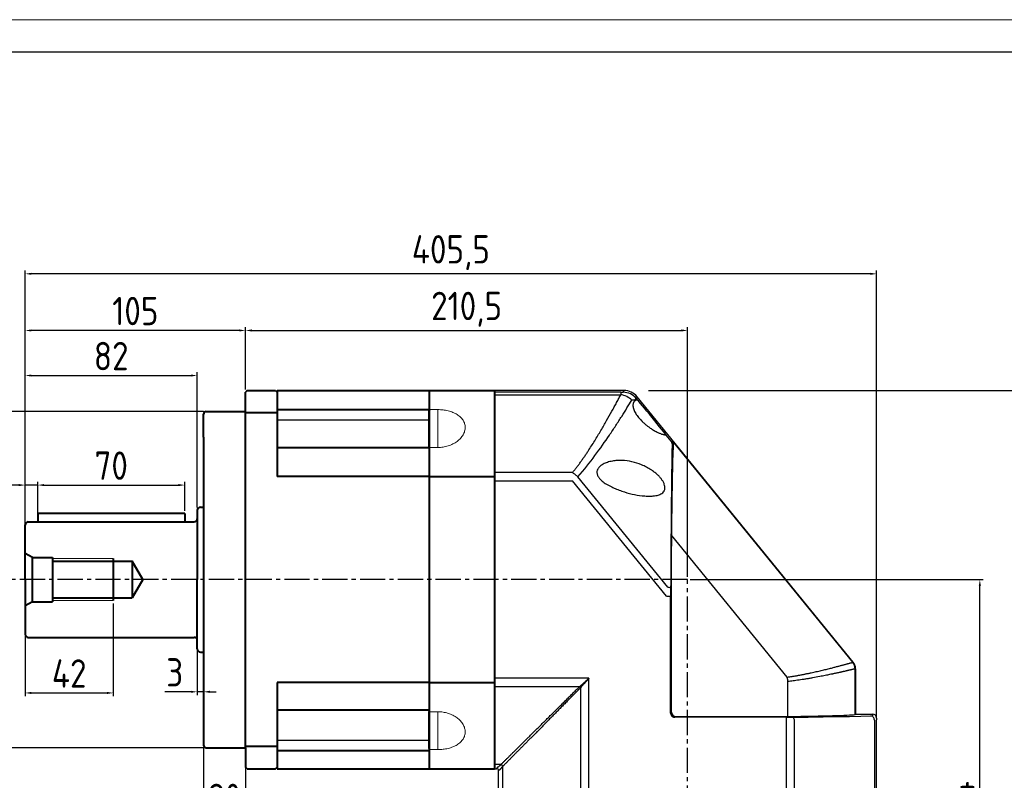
# Model space of a CAD drawing. Header units: millimetres. Extents: x 7 to 1423, y 5 to 926.
# Tile 4 of 5: x 472 to 941, y 564 to 926. Entities that reach past the tile are written whole.
import ezdxf

# ---------------------------------------------------------------- set-up
doc = ezdxf.new("R2010")
doc.units = ezdxf.units.MM
doc.linetypes.add('点画线', pattern=[18, 12, -2, 2, -2])
doc.layers.add('6文字层', color=3, linetype='Continuous')
doc.layers.add('7中心线层', color=7, linetype='点画线')
for name, color, linetype, lineweight in [('图框_外框线', 7, 'Continuous', 18), ('标注线', 3, 'Continuous', 15), ('粗实线', 7, 'Continuous', 40), ('细实线', 211, 'Continuous', 18)]:
    doc.layers.add(name, color=color, linetype=linetype, lineweight=lineweight)
doc.styles.add('工程字', font='gbenor.shx', dxfattribs={"bigfont": 'gbcbig.shx'})
doc.dimstyles.new('ISO-25-5', dxfattribs={"dimtxt": 13.5, "dimasz": 3, "dimexe": 1.6, "dimexo": 1.3, "dimgap": 2.5, "dimtad": 1, "dimdec": 3, "dimtxsty": '工程字', "dimcen": 2.5, "dimadec": 0, "dimazin": 0, "dimtfac": 1, "dimtdec": 3, "dimtmove": 0, "dimatfit": 3, "dimfxl": 1, "dimarcsym": 0})

# ---------------------------------------------------------------- blocks, each defined once
blk = doc.blocks.new('*D15')
at = {"layer": '6文字层', "color": 0, "lineweight": -2}
for p, q in [((471.52, 704.2), (459.01, 704.2)), ((474.52, 686.5), (474.52, 705.8)), ((480.52, 704.2), (474.52, 704.2)), ((480.52, 688), (480.52, 705.8)), ((483.52, 704.2), (486.52, 704.2))]:
    blk.add_line(p, q, dxfattribs=at)
at = {"layer": '6文字层', "color": 0}
for points in [[(471.52, 703.7), (471.52, 704.7), (474.52, 704.2)], [(483.52, 704.7), (483.52, 703.7), (480.52, 704.2)]]:
    blk.add_solid(points, dxfattribs=at)
at = {"layer": 'Defpoints', "color": 0}
for p in [(474.52, 704.2), (474.52, 685.2), (480.52, 686.7)]:
    blk.add_point(p, dxfattribs=at)
at = {"layer": '6文字层', "color": 0, "insert": (463.76, 713.45), "char_height": 13.5, "attachment_point": 5, "style": '工程字'}
blk.add_mtext('6', dxfattribs=at)
blk = doc.blocks.new('*D16')
at = {"layer": '6文字层', "color": 0, "lineweight": -2}
for p, q in [((480.52, 692), (480.52, 705.8)), ((483.52, 704.2), (547.52, 704.2)), ((550.52, 692), (550.52, 705.8))]:
    blk.add_line(p, q, dxfattribs=at)
at = {"layer": '6文字层', "color": 0}
for points in [[(483.52, 704.7), (483.52, 703.7), (480.52, 704.2)], [(547.52, 703.7), (547.52, 704.7), (550.52, 704.2)]]:
    blk.add_solid(points, dxfattribs=at)
at = {"layer": 'Defpoints', "color": 0}
for p in [(550.52, 704.2), (480.52, 690.7), (550.52, 690.7)]:
    blk.add_point(p, dxfattribs=at)
at = {"layer": '6文字层', "color": 0, "insert": (515.52, 713.45), "char_height": 13.5, "attachment_point": 5, "style": '工程字'}
blk.add_mtext('70', dxfattribs=at)
blk = doc.blocks.new('*D17')
at = {"layer": '6文字层', "color": 0, "lineweight": -2}
for p, q in [((559.42, 739.2), (444.25, 739.2)), ((445.85, 582.2), (445.85, 736.2)), ((559.42, 579.2), (444.25, 579.2))]:
    blk.add_line(p, q, dxfattribs=at)
at = {"layer": '6文字层', "color": 0}
for points in [[(446.35, 736.2), (445.35, 736.2), (445.85, 739.2)], [(445.35, 582.2), (446.35, 582.2), (445.85, 579.2)]]:
    blk.add_solid(points, dxfattribs=at)
at = {"layer": 'Defpoints', "color": 0}
for p in [(445.85, 739.2), (560.72, 739.2), (560.72, 579.2)]:
    blk.add_point(p, dxfattribs=at)
at = {"layer": '6文字层', "color": 0, "insert": (436.6, 659.2), "char_height": 13.5, "attachment_point": 5, "rotation": 90, "style": '工程字'}
blk.add_mtext('%%c160{}{h7{\\H0.7x;}{}}', dxfattribs=at)
blk = doc.blocks.new('*D18')
at = {"layer": '6文字层', "color": 0, "lineweight": -2}
for p, q in [((474.52, 682.52), (474.52, 779.4)), ((579.52, 749.7), (579.52, 779.4)), ((576.52, 777.8), (477.52, 777.8))]:
    blk.add_line(p, q, dxfattribs=at)
at = {"layer": '6文字层', "color": 0}
for points in [[(477.52, 778.3), (477.52, 777.3), (474.52, 777.8)], [(576.52, 777.3), (576.52, 778.3), (579.52, 777.8)]]:
    blk.add_solid(points, dxfattribs=at)
at = {"layer": 'Defpoints', "color": 0}
for p in [(474.52, 777.8), (579.52, 748.4), (474.52, 681.22)]:
    blk.add_point(p, dxfattribs=at)
at = {"layer": '6文字层', "color": 0, "insert": (527.02, 787.05), "char_height": 13.5, "attachment_point": 5, "style": '工程字'}
blk.add_mtext('105', dxfattribs=at)
blk = doc.blocks.new('*D19')
at = {"layer": '6文字层', "color": 0, "lineweight": -2}
for p, q in [((474.52, 682.52), (474.52, 757.95)), ((477.52, 756.35), (553.52, 756.35)), ((556.52, 693.5), (556.52, 757.95))]:
    blk.add_line(p, q, dxfattribs=at)
at = {"layer": '6文字层', "color": 0}
for points in [[(477.52, 756.85), (477.52, 755.85), (474.52, 756.35)], [(553.52, 755.85), (553.52, 756.85), (556.52, 756.35)]]:
    blk.add_solid(points, dxfattribs=at)
at = {"layer": 'Defpoints', "color": 0}
for p in [(556.52, 756.35), (556.52, 692.2), (474.52, 681.22)]:
    blk.add_point(p, dxfattribs=at)
at = {"layer": '6文字层', "color": 0, "insert": (515.52, 765.6), "char_height": 13.5, "attachment_point": 5, "style": '工程字'}
blk.add_mtext('82', dxfattribs=at)
blk = doc.blocks.new('*D20')
at = {"layer": '6文字层', "color": 0, "lineweight": -2}
for p, q in [((579.52, 749.7), (579.52, 779.4)), ((790.02, 660.5), (790.02, 779.4)), ((582.52, 777.8), (787.02, 777.8))]:
    blk.add_line(p, q, dxfattribs=at)
at = {"layer": '6文字层', "color": 0}
for points in [[(582.52, 778.3), (582.52, 777.3), (579.52, 777.8)], [(787.02, 777.3), (787.02, 778.3), (790.02, 777.8)]]:
    blk.add_solid(points, dxfattribs=at)
at = {"layer": 'Defpoints', "color": 0}
for p in [(790.02, 777.8), (579.52, 748.4), (790.02, 659.2)]:
    blk.add_point(p, dxfattribs=at)
at = {"layer": '6文字层', "color": 0, "insert": (684.77, 787.89), "char_height": 13.5, "attachment_point": 5, "style": '工程字'}
blk.add_mtext('210,5', dxfattribs=at)
blk = doc.blocks.new('*D21')
at = {"layer": '6文字层', "color": 0, "lineweight": -2}
for p, q in [((474.52, 686.5), (474.52, 806.36)), ((877.02, 804.76), (477.52, 804.76)), ((880.02, 593.68), (880.02, 806.36))]:
    blk.add_line(p, q, dxfattribs=at)
at = {"layer": '6文字层', "color": 0}
for points in [[(477.52, 805.26), (477.52, 804.26), (474.52, 804.76)], [(877.02, 804.26), (877.02, 805.26), (880.02, 804.76)]]:
    blk.add_solid(points, dxfattribs=at)
at = {"layer": 'Defpoints', "color": 0}
for p in [(474.52, 804.76), (474.52, 685.2), (880.02, 592.38)]:
    blk.add_point(p, dxfattribs=at)
at = {"layer": '6文字层', "color": 0, "insert": (677.27, 814.85), "char_height": 13.5, "attachment_point": 5, "style": '工程字'}
blk.add_mtext('405,5', dxfattribs=at)
blk = doc.blocks.new('*D22')
at = {"layer": '6文字层', "color": 0, "lineweight": -2}
for p, q in [((556.52, 625.62), (556.52, 604.2)), ((559.52, 623.4), (559.52, 604.2)), ((553.52, 605.8), (541.02, 605.8)), ((559.52, 605.8), (556.52, 605.8)), ((562.52, 605.8), (565.52, 605.8))]:
    blk.add_line(p, q, dxfattribs=at)
at = {"layer": '6文字层', "color": 0}
for points in [[(553.52, 605.3), (553.52, 606.3), (556.52, 605.8)], [(562.52, 606.3), (562.52, 605.3), (559.52, 605.8)]]:
    blk.add_solid(points, dxfattribs=at)
at = {"layer": 'Defpoints', "color": 0}
for p in [(556.52, 626.92), (559.52, 624.7), (556.52, 605.8)]:
    blk.add_point(p, dxfattribs=at)
at = {"layer": '6文字层', "color": 0, "insert": (545.77, 615.05), "char_height": 13.5, "attachment_point": 5, "style": '工程字'}
blk.add_mtext('3', dxfattribs=at)
blk = doc.blocks.new('*D23')
at = {"layer": '6文字层', "color": 0, "lineweight": -2}
for p, q in [((516.52, 647.9), (516.52, 603.66)), ((474.52, 633.47), (474.52, 603.66)), ((477.52, 605.26), (513.52, 605.26))]:
    blk.add_line(p, q, dxfattribs=at)
at = {"layer": '6文字层', "color": 0}
for points in [[(477.52, 605.76), (477.52, 604.76), (474.52, 605.26)], [(513.52, 604.76), (513.52, 605.76), (516.52, 605.26)]]:
    blk.add_solid(points, dxfattribs=at)
at = {"layer": 'Defpoints', "color": 0}
for p in [(516.52, 649.2), (474.52, 634.77), (516.52, 605.26)]:
    blk.add_point(p, dxfattribs=at)
at = {"layer": '6文字层', "color": 0, "insert": (495.52, 614.51), "char_height": 13.5, "attachment_point": 5, "style": '工程字'}
blk.add_mtext('42', dxfattribs=at)
blk = doc.blocks.new('*D24')
at = {"layer": '6文字层', "color": 0, "lineweight": -2}
for p, q in [((559.52, 579.1), (559.52, 544.44)), ((579.52, 573.3), (579.52, 544.44)), ((562.52, 546.04), (576.52, 546.04))]:
    blk.add_line(p, q, dxfattribs=at)
at = {"layer": '6文字层', "color": 0}
for points in [[(562.52, 546.54), (562.52, 545.54), (559.52, 546.04)], [(576.52, 545.54), (576.52, 546.54), (579.52, 546.04)]]:
    blk.add_solid(points, dxfattribs=at)
at = {"layer": 'Defpoints', "color": 0}
for p in [(559.52, 580.4), (579.52, 574.6), (579.52, 546.04)]:
    blk.add_point(p, dxfattribs=at)
at = {"layer": '6文字层', "color": 0, "insert": (569.52, 555.29), "char_height": 13.5, "attachment_point": 5, "style": '工程字'}
blk.add_mtext('20', dxfattribs=at)
blk = doc.blocks.new('*D30')
at = {"layer": '6文字层', "color": 0, "lineweight": -2}
for p, q in [((791.32, 659.2), (930.78, 659.2)), ((929.18, 448.2), (929.18, 656.2)), ((880.52, 445.2), (930.78, 445.2))]:
    blk.add_line(p, q, dxfattribs=at)
at = {"layer": '6文字层', "color": 0}
for points in [[(929.68, 656.2), (928.68, 656.2), (929.18, 659.2)], [(928.68, 448.2), (929.68, 448.2), (929.18, 445.2)]]:
    blk.add_solid(points, dxfattribs=at)
at = {"layer": 'Defpoints', "color": 0}
for p in [(790.02, 659.2), (929.18, 659.2), (879.22, 445.2)]:
    blk.add_point(p, dxfattribs=at)
at = {"layer": '6文字层', "color": 0, "insert": (919.93, 552.2), "char_height": 13.5, "attachment_point": 5, "rotation": 90, "style": '工程字'}
blk.add_mtext('214', dxfattribs=at)
blk = doc.blocks.new('*D31')
at = {"layer": '6文字层', "color": 0, "lineweight": -2}
for p, q in [((771.32, 749.2), (964.94, 749.2)), ((963.34, 448.2), (963.34, 746.2)), ((880.52, 445.2), (964.94, 445.2))]:
    blk.add_line(p, q, dxfattribs=at)
at = {"layer": '6文字层', "color": 0}
for points in [[(963.84, 746.2), (962.84, 746.2), (963.34, 749.2)], [(962.84, 448.2), (963.84, 448.2), (963.34, 445.2)]]:
    blk.add_solid(points, dxfattribs=at)
at = {"layer": 'Defpoints', "color": 0}
for p in [(770.02, 749.2), (963.34, 749.2), (879.22, 445.2)]:
    blk.add_point(p, dxfattribs=at)
at = {"layer": '6文字层', "color": 0, "insert": (954.09, 597.2), "char_height": 13.5, "attachment_point": 5, "rotation": 90, "style": '工程字'}
blk.add_mtext('304', dxfattribs=at)
blk = doc.blocks.new('180L111')
at = {"color": 7, "linetype": 'Continuous', "lineweight": 30}
for p, q in [((20.7, 141.44), (-41.05, 141.44)), ((-41.05, 140.6), (-41.05, 141.44)), ((-41.05, 139.47), (-41.05, 140.6)), ((-41.05, 102.39), (-41.05, 139.47)), ((129.82, 12.18), (26.9, 138.5)), ((-41.05, 98.41), (-41.05, 102.39)), ((-41.05, 4.47), (-41.05, 98.41)), ((130.95, 9.02), (130.95, -12.56)), ((-41.05, 0.5), (-41.05, 4.47)), ((-41.05, -36.58), (-41.05, 0.5)), ((130.95, -12.56), (138.95, -12.56)), ((140.95, -14.56), (140.95, -15.38)), ((140.95, -63.56), (140.95, -15.38)), ((-41.05, -37.71), (-41.05, -36.58)), ((-41.05, -38.56), (-41.05, -37.71)), ((-41.05, -38.56), (-40.05, -38.56)), ((-39.05, -63.56), (-39.05, -39.56)), ((-38.21, -63.56), (-39.05, -63.56)), ((-37.08, -63.56), (-38.21, -63.56)), ((0, -63.56), (-37.08, -63.56)), ((3.98, -63.56), (0, -63.56)), ((3.98, -63.56), (97.92, -63.56)), ((101.89, -63.56), (97.92, -63.56)), ((139.89, -63.56), (101.89, -63.56)), ((140.95, -63.56), (139.89, -63.56))]:
    blk.add_line(p, q, dxfattribs=at)
at = {"color": 7, "linetype": 'Continuous', "lineweight": 25}
for p, q in [((20.31, 140.62), (20.7, 141.44)), ((19.16, 140.6), (-41.05, 140.6)), ((-41.05, 139.47), (19.16, 139.47)), ((19.16, 140.6), (19.16, 139.47)), ((25.59, 136.92), (26.51, 137.68)), ((25.59, 136.92), (25.86, 136.59)), ((26.9, 138.5), (26.51, 137.68)), ((27.02, 137.04), (26.51, 137.68)), ((43.13, 117.28), (40.76, 120.19)), ((43.13, 117.28), (43.74, 117.5)), ((129.62, 12.11), (43.74, 117.5)), ((44.13, 116.21), (43.58, 116.02)), ((-3.82, 102.39), (-41.05, 102.39)), ((41.49, 47.87), (-1.34, 100.44)), ((-41.05, 98.41), (-3.82, 98.41)), ((40.86, 43.57), (-3.82, 98.41)), ((98.31, 4.99), (43.27, 72.54)), ((43.25, -11.71), (43.25, 67.39)), ((40.86, 43.57), (42.86, 43.57)), ((42.86, -12.09), (42.86, 43.57)), ((130.68, 8.95), (130.74, 8.95)), ((130.74, 8.95), (130.95, 9.02)), ((130.74, -12.76), (130.74, 8.95)), ((3.98, 4.47), (-41.05, 4.47)), ((-41.05, 0.5), (-0.5, 0.5)), ((0, 0), (0, -63.56)), ((3.98, -63.56), (3.98, 4.47)), ((98.74, -13.69), (98.74, 2.93)), ((42.86, -12.09), (43.25, -11.71)), ((45.25, -13.71), (44.86, -14.09)), ((45.25, -13.71), (95.77, -13.71)), ((130.74, -12.76), (130.95, -12.56)), ((138.95, -12.56), (138.95, -13.38)), ((97.92, -14.09), (44.86, -14.09)), ((97.92, -14.09), (97.92, -16.09)), ((97.92, -16.09), (97.92, -63.56)), ((101.89, -63.56), (101.89, -16.08)), ((139.89, -15.43), (139.89, -63.56)), ((-37.94, -36.58), (-41.05, -36.58)), ((-37.08, -63.56), (-37.08, -37.44)), ((-40.05, -38.56), (-39.21, -37.71)), ((-38.21, -38.71), (-39.05, -39.56))]:
    blk.add_line(p, q, dxfattribs=at)
at = {"color": 7, "linetype": 'Continuous', "lineweight": 25, "flags": 128}
for points in [[(129.82, 12.18), (129.71, 12.14), (129.62, 12.11)], [(100.9, -14.06), (108.4, -13.99), (115.46, -13.89), (122.01, -13.79), (128.01, -13.69), (133.4, -13.57), (138.15, -13.44)]]:
    blk.add_lwpolyline(points, dxfattribs=at)
at = {"color": 7, "linetype": 'Continuous', "lineweight": 25}
for centre, radius, start, end in [((20.31, 132.62), 8, 39.1823, 89.9913), ((41.58, 116.01), 2, 0.0064, 39.1673), ((125.74, 8.95), 5, 0.0064, 39.1673)]:
    blk.add_arc(centre, radius, start, end, dxfattribs=at)
at = {"color": 7, "linetype": 'Continuous', "lineweight": 30}
for centre, major_axis, ratio, start_param, end_param in [((20.7, 133.44), (-3.43, -7.23), 0.999813, 2.698122, 3.585064), ((125.95, 9.02), (-4.71, -1.68), 0.999828, 2.799792, 3.483393), ((138.95, -14.56), (0, 2), 0.999848, 4.712389, 6.283185), ((-40.05, -39.56), (0.707, 0.707), 0.999695, 5.497939, 7.068431)]:
    blk.add_ellipse(centre, major_axis=major_axis, ratio=ratio, start_param=start_param, end_param=end_param, dxfattribs=at)
at = {"color": 7, "linetype": 'Continuous', "lineweight": 25}
for centre, major_axis, ratio, start_param, end_param in [((33.86, 128.62), (-6.93, 8.5), 0.01353, 3.260793, 6.14193), ((44.4, -17.54), (-0.02, 135.6), 0.011024, 0.16526, 0.84419), ((43.33, 67.28), (0, 7.92), 0.011024, 0.84419, 1.557264), ((45.25, -11.71), (-1.41, -1.41), 0.999695, 5.497939, 7.068431), ((95.77, -13.62), (5, 0), 0.017455, 4.712389, 5.346139), ((50.95, -12.56), (80.7, 0), 0.017455, 5.346139, 6.128453), ((125.74, -12.76), (5, 0), 0.017455, 6.128453, 6.265732)]:
    blk.add_ellipse(centre, major_axis=major_axis, ratio=ratio, start_param=start_param, end_param=end_param, dxfattribs=at)
blk.add_ellipse((43.05, 3.22), major_axis=(0, 8.5), ratio=0.017455, dxfattribs=at)
for points, knots in [([(-3.82, 102.39), (-3.66, 102.6), (-3.32, 103.02), (-2.82, 103.66), (-2.32, 104.3), (-1.82, 104.95), (-1.33, 105.61), (-0.83, 106.28), (-0.34, 106.95), (0.15, 107.64), (0.64, 108.33), (1.13, 109.02), (1.62, 109.72), (2.1, 110.43), (2.59, 111.15), (3.07, 111.87), (3.94, 113.17), (5.16, 115.07), (6.71, 117.53), (8.23, 120.01), (10.16, 123.25), (12.43, 127.18), (14.29, 130.5), (15.47, 132.63), (16.04, 133.67), (16.59, 134.69), (17.13, 135.69), (17.66, 136.67), (18.17, 137.62), (18.67, 138.56), (19, 139.17), (19.16, 139.47)], [0, 0, 0, 0, 0.015295, 0.030759, 0.046392, 0.062196, 0.078173, 0.094322, 0.110647, 0.127148, 0.143825, 0.160681, 0.177715, 0.19493, 0.212326, 0.229904, 0.247665, 0.307937, 0.369433, 0.432181, 0.496207, 0.620867, 0.747775, 0.779188, 0.810629, 0.842101, 0.873607, 0.905147, 0.936724, 0.968341, 1, 1, 1, 1]), ([(-1.34, 100.44), (1.69, 103.81), (7.05, 110.58), (12.73, 118.69), (16.8, 124.83), (20.52, 130.62), (22.93, 134.49), (24.37, 136.85)], [0, 0, 0, 0, 0.25, 0.5, 0.625, 0.75, 1, 1, 1, 1]), ([(24.37, 136.85), (23.69, 137.52), (22.86, 138.12), (21.06, 139.02), (20.09, 139.33), (19.16, 139.47)], [0, 0, 0, 0, 0.5, 0.5, 1, 1, 1, 1]), ([(25.86, 136.59), (25.82, 136.56), (25.75, 136.5), (25.64, 136.4), (25.54, 136.3), (25.45, 136.19), (25.37, 136.07), (25.29, 135.95), (25.22, 135.82), (25.16, 135.69), (25.1, 135.55), (25.06, 135.41), (25.01, 135.27), (24.98, 135.12), (24.92, 134.77), (24.9, 134.19), (25.03, 133.31), (25.4, 132.1), (26.21, 130.47), (27.5, 128.67), (28.86, 127.17), (30.14, 125.95), (31.3, 124.97), (32.57, 124), (33.94, 123.07), (35.25, 122.28), (36.32, 121.72), (37.07, 121.36), (37.71, 121.08), (38.3, 120.84), (38.67, 120.71), (38.85, 120.65)], [0, 0, 0, 0, 0.010428, 0.020704, 0.030835, 0.040825, 0.050682, 0.06041, 0.070015, 0.079506, 0.088888, 0.098168, 0.107353, 0.116451, 0.12547, 0.166965, 0.208484, 0.250849, 0.330407, 0.421519, 0.501008, 0.559463, 0.625566, 0.679217, 0.750122, 0.82827, 0.874712, 0.909285, 0.941687, 0.971923, 1, 1, 1, 1]), ([(25.86, 136.59), (25.9, 136.62), (25.98, 136.68), (26.09, 136.75), (26.2, 136.83), (26.29, 136.89), (26.38, 136.94), (26.47, 136.99), (26.54, 137.03), (26.61, 137.06), (26.68, 137.08), (26.74, 137.1), (26.79, 137.11), (26.84, 137.12), (26.88, 137.11), (26.92, 137.1), (26.96, 137.09), (26.99, 137.07), (27.01, 137.05), (27.02, 137.04)], [0, 0, 0, 0, 0.067747, 0.134358, 0.199836, 0.264184, 0.327407, 0.389508, 0.450491, 0.510362, 0.569125, 0.626784, 0.683346, 0.738815, 0.793198, 0.846502, 0.898731, 0.949895, 1, 1, 1, 1]), ([(40.76, 120.19), (40.76, 120.18), (40.77, 120.17), (40.77, 120.15), (40.76, 120.13), (40.75, 120.12), (40.72, 120.12), (40.69, 120.12), (40.64, 120.12), (40.59, 120.13), (40.52, 120.14), (40.45, 120.15), (40.37, 120.17), (40.24, 120.2), (40.07, 120.25), (39.82, 120.33), (39.53, 120.42), (39.21, 120.53), (38.97, 120.61), (38.85, 120.65)], [0, 0, 0, 0, 0.040517, 0.080944, 0.121377, 0.161909, 0.202635, 0.243646, 0.285033, 0.326885, 0.369286, 0.412319, 0.456061, 0.500588, 0.590621, 0.685189, 0.784711, 0.889546, 1, 1, 1, 1]), ([(43.52, 114.67), (43.38, 106.83), (43.25, 96.99), (43.03, 74.21), (42.94, 61.28), (42.87, 47.37)], [0, 0, 0, 0, 0.5, 0.5, 1, 1, 1, 1]), ([(43.58, 116.02), (43.57, 116.01), (43.57, 115.98), (43.56, 115.87), (43.55, 115.78), (43.54, 115.45), (43.53, 115.11), (43.52, 114.67)], [0, 0, 0, 0, 0.25, 0.25, 0.5, 0.5, 1, 1, 1, 1]), ([(44.13, 116.21), (44.14, 116.25), (44.14, 116.32), (44.14, 116.43), (44.13, 116.55), (44.11, 116.67), (44.09, 116.79), (44.05, 116.91), (44.01, 117.02), (43.97, 117.11), (43.96, 117.16)], [0, 0, 0, 0, 0.147199, 0.280372, 0.399537, 0.567213, 0.698357, 0.80875, 0.909104, 1, 1, 1, 1]), ([(29.03, 106.09), (29.81, 105.76), (31.33, 105.06), (33.35, 103.88), (35.03, 102.69), (36.41, 101.55), (37.57, 100.4), (38.52, 99.27), (39.29, 98.11), (39.87, 96.92), (40.14, 95.89), (40.17, 95.11), (40.11, 94.55), (39.96, 94.03), (39.66, 93.42), (39.1, 92.77), (38.01, 92.03), (36.31, 91.45), (34.11, 91.17), (31.72, 91.15), (28.57, 91.41), (24.5, 92.11), (20.41, 93.27), (17.15, 94.46), (14.69, 95.54), (12.37, 96.78), (10.5, 98.08), (9.23, 99.27), (8.52, 100.18), (8.1, 100.96), (7.88, 101.6), (7.76, 102.25), (7.78, 103.09), (8.11, 104.08), (8.82, 105.02), (9.72, 105.8), (11, 106.6), (12.8, 107.35), (15.04, 107.89), (17.38, 108.16), (20.5, 108.19), (24.42, 107.69), (27.52, 106.71), (29.03, 106.09)], [0, 0, 0, 0, 0.032042, 0.062472, 0.084824, 0.105606, 0.125084, 0.14145, 0.156521, 0.172906, 0.188069, 0.195854, 0.203785, 0.211659, 0.2196, 0.234584, 0.251092, 0.280111, 0.313884, 0.343785, 0.376265, 0.437156, 0.499967, 0.532125, 0.562277, 0.595987, 0.624671, 0.641459, 0.65607, 0.664072, 0.671927, 0.679959, 0.687643, 0.702375, 0.719183, 0.733932, 0.750404, 0.780042, 0.813146, 0.843796, 0.875549, 0.93852, 1, 1, 1, 1]), ([(-3.82, 102.39), (-3.4, 102.11), (-2.97, 101.81), (-2.14, 101.15), (-1.73, 100.8), (-1.34, 100.44)], [0, 0, 0, 0, 0.5, 0.5, 1, 1, 1, 1]), ([(41.49, 47.87), (41.86, 47.84), (42.23, 47.77), (42.73, 47.59), (42.86, 47.47), (42.87, 47.37)], [0, 0, 0, 0, 0.5, 0.5, 1, 1, 1, 1]), ([(98.31, 4.99), (98.54, 5.03), (99, 5.09), (99.7, 5.2), (100.38, 5.31), (101.07, 5.42), (101.76, 5.53), (102.44, 5.65), (103.12, 5.77), (103.8, 5.9), (104.47, 6.02), (105.14, 6.15), (105.81, 6.28), (106.48, 6.41), (107.14, 6.54), (107.8, 6.68), (108.45, 6.81), (109.1, 6.95), (110.39, 7.23), (112.28, 7.64), (114.66, 8.19), (116.92, 8.74), (118.63, 9.16), (119.88, 9.48), (120.72, 9.7), (121.53, 9.9), (122.3, 10.11), (123.05, 10.3), (123.76, 10.49), (124.43, 10.67), (125.07, 10.84), (125.68, 11.01), (126.26, 11.16), (126.8, 11.31), (127.3, 11.45), (127.77, 11.58), (128.21, 11.7), (128.6, 11.81), (128.96, 11.91), (129.29, 12), (129.48, 12.06), (129.57, 12.08)], [0, 0, 0, 0, 0.013895, 0.02788, 0.041955, 0.056121, 0.070379, 0.084729, 0.099172, 0.113708, 0.128339, 0.143065, 0.157886, 0.172803, 0.187817, 0.202929, 0.218139, 0.233447, 0.248854, 0.310422, 0.372657, 0.43559, 0.49925, 0.526909, 0.554575, 0.58225, 0.609936, 0.637636, 0.665352, 0.693086, 0.72084, 0.748617, 0.77642, 0.804249, 0.832107, 0.859998, 0.887922, 0.915882, 0.94388, 0.971919, 1, 1, 1, 1]), ([(129.62, 12.11), (129.61, 12.11), (129.61, 12.11), (129.6, 12.11), (129.59, 12.1), (129.58, 12.09), (129.57, 12.08)], [0, 0, 0, 0, 0.203334, 0.542784, 0.770852, 1, 1, 1, 1]), ([(98.74, 2.93), (98.73, 3), (98.72, 3.14), (98.69, 3.35), (98.66, 3.56), (98.63, 3.77), (98.58, 4.03), (98.51, 4.32), (98.42, 4.66), (98.35, 4.88), (98.31, 4.99)], [0, 0, 0, 0, 0.100359, 0.19986, 0.299188, 0.399022, 0.500026, 0.663765, 0.829772, 1, 1, 1, 1]), ([(130.68, 8.95), (130.63, 8.94), (130.53, 8.92), (130.38, 8.88), (130.2, 8.84), (130.02, 8.79), (129.83, 8.75), (129.62, 8.7), (129.4, 8.64), (129.17, 8.59), (128.92, 8.53), (128.66, 8.47), (128.39, 8.4), (128.11, 8.34), (127.81, 8.27), (127.5, 8.19), (127.17, 8.12), (126.83, 8.04), (126.47, 7.95), (126.1, 7.87), (125.72, 7.78), (125.32, 7.69), (124.9, 7.6), (124.47, 7.5), (124.03, 7.4), (123.57, 7.3), (123.09, 7.19), (122.6, 7.09), (122.09, 6.98), (121.57, 6.86), (121.02, 6.74), (120.47, 6.63), (119.64, 6.45), (118.36, 6.18), (116.39, 5.77), (113.73, 5.25), (111.09, 4.76), (108.79, 4.36), (107.15, 4.09), (105.56, 3.84), (104.04, 3.61), (102.6, 3.41), (101.23, 3.23), (99.96, 3.06), (99.13, 2.97), (98.74, 2.93)], [0, 0, 0, 0, 0.014545, 0.029194, 0.043948, 0.058807, 0.073771, 0.088839, 0.104012, 0.119291, 0.134675, 0.150164, 0.165758, 0.181458, 0.197264, 0.213175, 0.229192, 0.245315, 0.261544, 0.277879, 0.29432, 0.310867, 0.327521, 0.344281, 0.361147, 0.37812, 0.3952, 0.412386, 0.429679, 0.447079, 0.464586, 0.482199, 0.49992, 0.540991, 0.596405, 0.666162, 0.750258, 0.789291, 0.82609, 0.860656, 0.892989, 0.923089, 0.950958, 0.976594, 1, 1, 1, 1]), ([(-37.94, -36.58), (-37.78, -36.43), (-37.48, -36.13), (-37.01, -35.67), (-36.54, -35.2), (-36.06, -34.72), (-35.57, -34.24), (-35.08, -33.75), (-34.58, -33.25), (-34.07, -32.75), (-33.55, -32.24), (-33.02, -31.72), (-32.49, -31.19), (-31.95, -30.65), (-31.4, -30.11), (-30.84, -29.56), (-30.28, -29), (-29.71, -28.43), (-29.13, -27.86), (-28.54, -27.28), (-27.95, -26.69), (-27.35, -26.09), (-26.74, -25.49), (-26.12, -24.88), (-25.5, -24.26), (-24.86, -23.63), (-24.22, -23), (-23.58, -22.36), (-22.92, -21.71), (-22.26, -21.05), (-21.38, -20.19), (-20.29, -19.11), (-18.97, -17.79), (-17.61, -16.45), (-16.22, -15.07), (-14.79, -13.66), (-13.34, -12.22), (-11.85, -10.74), (-10.32, -9.24), (-8.77, -7.69), (-7.18, -6.12), (-5.56, -4.51), (-3.9, -2.87), (-2.21, -1.2), (-1.07, -0.07), (-0.5, 0.5)], [0, 0, 0, 0, 0.015286, 0.030655, 0.046109, 0.061647, 0.07727, 0.092978, 0.108773, 0.124654, 0.140622, 0.156677, 0.17282, 0.189051, 0.205371, 0.221781, 0.23828, 0.254868, 0.271548, 0.288318, 0.305179, 0.322132, 0.339177, 0.356315, 0.373545, 0.390868, 0.408285, 0.425795, 0.4434, 0.4611, 0.478894, 0.512876, 0.547348, 0.582314, 0.617774, 0.653732, 0.690188, 0.727145, 0.764605, 0.802568, 0.841037, 0.880014, 0.919499, 0.959494, 1, 1, 1, 1]), ([(0, 0), (-0.28, -0.28), (-0.83, -0.83), (-1.64, -1.66), (-2.46, -2.48), (-3.26, -3.29), (-4.06, -4.1), (-4.85, -4.89), (-5.63, -5.68), (-6.4, -6.46), (-7.17, -7.24), (-7.93, -8), (-8.68, -8.76), (-9.42, -9.51), (-10.16, -10.25), (-10.88, -10.99), (-11.6, -11.71), (-12.32, -12.43), (-13.02, -13.15), (-13.72, -13.85), (-14.41, -14.55), (-15.09, -15.24), (-15.76, -15.92), (-16.43, -16.59), (-17.09, -17.26), (-17.74, -17.91), (-18.39, -18.56), (-19.02, -19.21), (-19.65, -19.84), (-20.27, -20.47), (-21.11, -21.32), (-22.16, -22.38), (-23.41, -23.64), (-24.63, -24.87), (-25.82, -26.08), (-26.99, -27.25), (-28.13, -28.4), (-29.23, -29.52), (-30.31, -30.61), (-31.36, -31.67), (-32.39, -32.7), (-33.38, -33.71), (-34.35, -34.68), (-35.29, -35.63), (-36.2, -36.55), (-36.78, -37.14), (-37.08, -37.44)], [0, 0, 0, 0, 0.019619, 0.039118, 0.058498, 0.077759, 0.096901, 0.115924, 0.134829, 0.153616, 0.172284, 0.190834, 0.209266, 0.227581, 0.245778, 0.263858, 0.28182, 0.299666, 0.317395, 0.335007, 0.352503, 0.369883, 0.387147, 0.404295, 0.421328, 0.438245, 0.455047, 0.471735, 0.488308, 0.504766, 0.521111, 0.555426, 0.589389, 0.623, 0.656263, 0.689181, 0.721756, 0.75399, 0.785888, 0.817452, 0.848684, 0.879589, 0.91017, 0.940429, 0.970372, 1, 1, 1, 1]), ([(-0.5, 0.5), (-0.4, 0.58), (-0.19, 0.75), (0.11, 1.01), (0.41, 1.28), (0.71, 1.55), (1.02, 1.82), (1.32, 2.1), (1.68, 2.45), (2.14, 2.87), (2.71, 3.38), (3.32, 3.92), (3.75, 4.29), (3.98, 4.47)], [0, 0, 0, 0, 0.068961, 0.137826, 0.206597, 0.275272, 0.343853, 0.412339, 0.48073, 0.597778, 0.723307, 0.857368, 1, 1, 1, 1]), ([(3.98, 4.47), (3.89, 4.37), (3.73, 4.18), (3.47, 3.88), (3.22, 3.59), (2.96, 3.3), (2.71, 3.02), (2.45, 2.73), (2.19, 2.45), (1.85, 2.08), (1.43, 1.63), (0.97, 1.12), (0.49, 0.58), (0.19, 0.22), (0, 0)], [0, 0, 0, 0, 0.063644, 0.127156, 0.19054, 0.253801, 0.316944, 0.379972, 0.442891, 0.505706, 0.630226, 0.754282, 0.849267, 1, 1, 1, 1]), ([(42.86, -12.09), (42.86, -12.14), (42.87, -12.24), (42.88, -12.38), (42.91, -12.52), (42.94, -12.66), (42.99, -12.79), (43.04, -12.92), (43.11, -13.05), (43.18, -13.18), (43.26, -13.29), (43.35, -13.4), (43.45, -13.51), (43.55, -13.61), (43.66, -13.7), (43.78, -13.78), (43.9, -13.85), (44.03, -13.91), (44.16, -13.97), (44.3, -14.01), (44.44, -14.05), (44.58, -14.07), (44.72, -14.09), (44.81, -14.09), (44.86, -14.09)], [0, 0, 0, 0, 0.045471, 0.090937, 0.136398, 0.181857, 0.227312, 0.272764, 0.318214, 0.363662, 0.409109, 0.454555, 0.5, 0.545445, 0.590891, 0.636338, 0.681786, 0.727236, 0.772688, 0.818143, 0.863602, 0.909063, 0.954529, 1, 1, 1, 1]), ([(139.89, -15.43), (139.89, -15.17), (139.84, -14.91), (139.66, -14.43), (139.53, -14.21), (139.21, -13.85), (139.02, -13.7), (138.6, -13.5), (138.38, -13.44), (138.15, -13.44)], [0, 0, 0, 0, 0.25, 0.25, 0.5, 0.5, 0.75, 0.75, 1, 1, 1, 1]), ([(101.89, -16.08), (101.89, -15.84), (101.87, -15.59), (101.77, -15.1), (101.69, -14.87), (101.5, -14.48), (101.38, -14.33), (101.14, -14.13), (101.02, -14.08), (100.9, -14.08)], [0, 0, 0, 0, 0.25, 0.25, 0.5, 0.5, 0.75, 0.75, 1, 1, 1, 1]), ([(-39.21, -37.71), (-39.2, -37.71), (-39.2, -37.7), (-39.18, -37.69), (-39.16, -37.67), (-39.13, -37.64), (-39.09, -37.61), (-39.05, -37.57), (-39, -37.52), (-38.94, -37.47), (-38.87, -37.41), (-38.79, -37.34), (-38.71, -37.27), (-38.62, -37.19), (-38.53, -37.11), (-38.42, -37.01), (-38.31, -36.92), (-38.19, -36.81), (-38.07, -36.7), (-37.98, -36.62), (-37.94, -36.58)], [0, 0, 0, 0, 0.051386, 0.103002, 0.154902, 0.207138, 0.25976, 0.31282, 0.366366, 0.420445, 0.475104, 0.530387, 0.586339, 0.642999, 0.700409, 0.758608, 0.817631, 0.877515, 0.938294, 1, 1, 1, 1]), ([(-37.08, -37.44), (-37.12, -37.49), (-37.2, -37.58), (-37.32, -37.71), (-37.43, -37.84), (-37.53, -37.95), (-37.63, -38.06), (-37.72, -38.16), (-37.8, -38.25), (-37.87, -38.33), (-37.94, -38.41), (-38, -38.47), (-38.05, -38.53), (-38.1, -38.58), (-38.13, -38.62), (-38.16, -38.66), (-38.18, -38.68), (-38.2, -38.7), (-38.2, -38.71), (-38.21, -38.71)], [0, 0, 0, 0, 0.065307, 0.129576, 0.192847, 0.255159, 0.316557, 0.377083, 0.436784, 0.495709, 0.553909, 0.611434, 0.66834, 0.724682, 0.780518, 0.835906, 0.890908, 0.945585, 1, 1, 1, 1]), ([(-37.08, -37.44), (-37.1, -37.35), (-37.14, -37.25), (-37.25, -37.07), (-37.32, -36.98), (-37.47, -36.82), (-37.57, -36.75), (-37.75, -36.64), (-37.85, -36.6), (-37.94, -36.58)], [0, 0, 0, 0, 0.25, 0.25, 0.5, 0.5, 0.75, 0.75, 1, 1, 1, 1])]:
    blk.add_open_spline(points, degree=3, knots=knots, dxfattribs=at)
for points in [[(19.16, 140.6), (19.55, 140.6), (19.93, 140.61), (20.31, 140.62)], [(25.59, 136.92), (25.19, 136.9), (24.78, 136.87), (24.37, 136.85)], [(43.74, 117.5), (43.83, 117.39), (43.9, 117.28), (43.96, 117.16)], [(42.87, 47.37), (42.87, 46.18), (42.86, 44.88), (42.86, 43.57)], [(0, 0), (-0.07, 0.09), (-0.23, 0.27), (-0.41, 0.43), (-0.5, 0.5)], [(138.15, -13.43), (138.68, -13.41), (138.95, -13.39), (138.95, -13.38)], [(97.92, -14.09), (98.98, -14.09), (99.98, -14.09), (100.9, -14.08)]]:
    blk.add_open_spline(points, degree=3, dxfattribs=at)

msp = doc.modelspace()

# ---------------------------------------------------------------- linework, layer by layer
at = {"color": 7, "linetype": 'Continuous', "lineweight": 15}
for p, q in [((671.0195, 740.1314), (667.5195, 740.1314)), ((671.0195, 722.1084), (667.5195, 722.1084)), ((671.0195, 596.2993), (667.5195, 596.2993)), ((671.0195, 578.2763), (667.5195, 578.2763))]:
    msp.add_line(p, q, dxfattribs=at)
at = {"color": 8, "linetype": 'Continuous', "lineweight": 15}
for p, q in [((671.0195, 740.1314), (671.0195, 722.1084)), ((671.0195, 596.2993), (671.0195, 578.2763))]:
    msp.add_line(p, q, dxfattribs=at)
at = {"color": 7, "linetype": 'Continuous', "lineweight": 15}
for points in [[(667.0195, 739.6345), (667.1856, 739.8017), (667.3522, 739.9674), (667.5195, 740.1314)], [(667.5195, 722.1084), (667.3522, 722.0469), (667.1856, 721.9884), (667.0195, 721.9328)], [(667.0195, 596.475), (667.1856, 596.4194), (667.3522, 596.3608), (667.5195, 596.2993)], [(667.5195, 578.2763), (667.3522, 578.4404), (667.1856, 578.606), (667.0195, 578.7732)]]:
    msp.add_open_spline(points, degree=3, dxfattribs=at)
for points in [[(671.0195, 722.1084), (671.4423, 722.1084), (671.8691, 722.1244), (672.7157, 722.1883), (673.1342, 722.236), (674.3752, 722.4246), (675.1837, 722.6107), (676.3672, 722.982), (676.7563, 723.1213), (677.5076, 723.4246), (677.8721, 723.5892), (678.5789, 723.9437), (678.9212, 724.1336), (679.5833, 724.5386), (679.9043, 724.7546), (680.8234, 725.4354), (681.3688, 725.9248), (682.088, 726.7083), (682.3112, 726.9778), (682.7232, 727.5334), (682.9118, 727.8196), (683.4126, 728.6831), (683.6654, 729.2714), (683.9226, 730.171), (683.988, 730.4756), (684.0746, 731.0813), (684.0961, 731.3817), (684.0964, 732.2755), (684.0121, 732.8616), (683.6683, 734.0146), (683.4138, 734.5634), (682.9158, 735.3446), (682.7302, 735.5981), (682.319, 736.0919), (682.093, 736.332), (681.3702, 737.0172), (680.8246, 737.433), (679.9118, 737.9995), (679.5898, 738.1795), (678.9239, 738.5151), (678.5802, 738.6706), (677.5181, 739.1027), (676.7688, 739.3448), (675.1858, 739.7388), (674.3732, 739.8851), (673.1328, 740.0322), (672.7153, 740.0692), (671.8719, 740.1188), (671.444, 740.1314), (671.0195, 740.1314)], [(671.0195, 578.2763), (671.4423, 578.2763), (671.8691, 578.2887), (672.7157, 578.3385), (673.1342, 578.3756), (674.3752, 578.5229), (675.1837, 578.6686), (676.3672, 578.9629), (676.7563, 579.0737), (677.5076, 579.3166), (677.8721, 579.4491), (678.5789, 579.7365), (678.9212, 579.8915), (679.5833, 580.2248), (679.9043, 580.4039), (680.8234, 580.9735), (681.3688, 581.3897), (682.088, 582.0707), (682.3112, 582.3073), (682.7232, 582.8005), (682.9118, 583.0574), (683.4126, 583.8415), (683.6654, 584.3876), (683.9226, 585.2439), (683.988, 585.5372), (684.0746, 586.1281), (684.0961, 586.4248), (684.0964, 587.3186), (684.0121, 587.9194), (683.6683, 589.1303), (683.4138, 589.7216), (682.9158, 590.5818), (682.7302, 590.8643), (682.319, 591.4202), (682.093, 591.6937), (681.3702, 592.4819), (680.8246, 592.9709), (679.9118, 593.6478), (679.5898, 593.865), (678.9239, 594.2727), (678.5802, 594.4634), (677.5181, 594.9961), (676.7688, 595.2994), (675.1858, 595.7966), (674.3732, 595.9836), (673.1328, 596.1719), (672.7153, 596.2194), (671.8719, 596.2831), (671.444, 596.2993), (671.0195, 596.2993)]]:
    msp.add_open_spline(points, degree=3, knots=[0, 0, 0, 0, 0.03125, 0.03125, 0.0625, 0.0625, 0.125, 0.125, 0.15625, 0.15625, 0.1875, 0.1875, 0.21875, 0.21875, 0.25, 0.25, 0.3125, 0.3125, 0.34375, 0.34375, 0.375, 0.375, 0.4375, 0.4375, 0.46875, 0.46875, 0.5, 0.5, 0.5625, 0.5625, 0.625, 0.625, 0.65625, 0.65625, 0.6875, 0.6875, 0.75, 0.75, 0.78125, 0.78125, 0.8125, 0.8125, 0.875, 0.875, 0.9375, 0.9375, 0.96875, 0.96875, 1, 1, 1, 1], dxfattribs=at)
at = {"layer": '7中心线层', "color": 0}
for p, q in [((790.0195, 659.2039), (460.8897, 659.2039)), ((790.0195, 441.2039), (790.0195, 659.2039)), ((790.0195, 441.2039), (790.0195, 659.2039))]:
    msp.add_line(p, q, dxfattribs=at)
at = {"layer": '图框_外框线', "color": 3}
msp.add_lwpolyline([(6.8917, 4.6519), (1309.4152, 4.6519), (1309.4152, 925.7221), (6.8917, 925.7221)], close=True, dxfattribs=at)
at = {"layer": '图框_外框线', "color": 3, "lineweight": 25}
msp.add_lwpolyline([(84.4228, 20.1581), (1293.909, 20.1581), (1293.909, 910.2159), (84.4228, 910.2159)], close=True, dxfattribs=at)
at = {"layer": '粗实线'}
for p, q in [((580.3195, 749.2039), (579.5195, 748.4039)), ((579.5195, 739.2039), (579.5195, 748.4039)), ((580.3195, 749.2039), (593.7195, 749.2039)), ((593.7195, 749.2039), (594.5195, 748.4039)), ((594.5195, 748.4039), (594.5195, 749.2039)), ((594.5195, 749.2039), (667.0195, 749.2039)), ((594.5195, 749.2039), (594.5195, 708.2574)), ((667.0195, 749.2039), (667.0195, 569.2039)), ((667.0195, 749.2039), (667.0195, 739.6345)), ((667.5195, 749.2039), (697.5195, 749.2039)), ((698.0195, 749.2039), (698.0195, 569.2039)), ((698.0195, 749.2039), (698.0195, 707.2039)), ((559.5195, 726.9539), (559.5195, 738.0039)), ((560.7195, 739.2039), (579.5195, 739.2039)), ((579.5195, 579.2039), (579.5195, 739.2039)), ((594.5195, 738.5764), (579.5195, 738.5764)), ((667.0195, 739.9512), (594.5195, 739.9512)), ((667.0195, 721.9328), (667.0195, 739.6345)), ((559.5195, 726.9539), (559.5195, 591.4539)), ((667.0195, 721.8941), (594.5195, 721.8941)), ((667.0195, 721.9328), (667.0195, 707.2039)), ((667.0195, 708.2574), (594.5195, 708.2574)), ((667.0195, 708.2574), (698.0195, 708.2574)), ((667.0195, 707.2039), (667.0195, 611.2039)), ((698.0195, 707.2039), (698.0195, 611.2039)), ((480.5195, 690.7039), (480.5195, 686.7039)), ((550.5195, 690.7039), (480.5195, 690.7039)), ((550.5195, 690.7039), (550.5195, 686.7039)), ((556.5195, 692.2039), (556.5195, 659.2039)), ((558.0195, 693.7039), (559.5195, 693.7039)), ((474.5195, 659.2039), (474.5195, 685.2039)), ((476.0195, 686.7039), (480.5195, 686.7039)), ((480.5195, 686.7039), (550.5195, 686.7039)), ((550.5195, 686.7039), (555.0195, 686.7039)), ((477.9836, 669.7039), (474.5195, 671.7039)), ((477.9836, 648.7039), (477.9836, 669.7039)), ((477.9836, 669.7039), (487.5195, 669.7039)), ((487.5195, 669.7039), (487.5195, 648.7039)), ((487.5195, 667.9539), (525.5195, 667.9539)), ((516.5195, 669.2039), (516.5195, 649.2039)), ((525.5195, 667.9539), (525.5195, 650.4539)), ((530.5713, 659.2039), (525.5195, 667.9539)), ((474.5195, 659.2039), (474.5195, 633.2039)), ((530.5713, 659.2039), (525.5195, 650.4539)), ((556.5195, 626.2039), (556.5195, 659.2039)), ((477.9836, 648.7039), (474.5195, 646.7039)), ((477.9836, 648.7039), (487.5195, 648.7039)), ((487.5195, 650.4539), (525.5195, 650.4539)), ((476.0195, 631.7039), (555.0195, 631.7039)), ((558.0195, 624.7039), (559.5195, 624.7039)), ((594.5195, 610.1503), (594.5195, 569.2039)), ((667.0195, 610.1503), (594.5195, 610.1503)), ((667.0195, 611.2039), (667.0195, 596.475)), ((667.0195, 610.1503), (698.0195, 610.1503)), ((698.0195, 611.2039), (698.0195, 569.2101)), ((667.0195, 597.1011), (594.5195, 597.1011)), ((667.0195, 578.7732), (667.0195, 596.486)), ((559.5195, 591.4539), (559.5195, 580.4039)), ((560.7195, 579.2039), (579.5195, 579.2039)), ((594.5195, 579.8313), (579.5195, 579.8313)), ((579.5195, 579.2039), (579.5195, 570.0039)), ((667.0195, 577.7342), (594.5195, 577.7342)), ((667.0195, 578.7732), (667.0195, 569.2101)), ((580.3195, 569.2039), (579.5195, 570.0039)), ((580.3195, 569.2039), (593.7195, 569.2039)), ((593.7195, 569.2039), (594.5195, 570.0039)), ((594.5195, 570.0039), (594.5195, 569.2039)), ((594.5195, 569.2039), (667.0195, 569.2039)), ((667.0195, 569.2101), (667.0195, 569.2039)), ((667.0195, 569.2039), (698.0195, 569.2039)), ((698.0195, 569.2101), (698.0195, 569.2039))]:
    msp.add_line(p, q, dxfattribs=at)
at = {"layer": '粗实线', "lineweight": -2}
for p, q in [((667.0195, 735.0722), (594.5195, 735.0722)), ((667.0195, 582.6132), (594.5195, 582.6132))]:
    msp.add_line(p, q, dxfattribs=at)
at = {"layer": '粗实线'}
for centre, radius, start, end in [((560.7195, 738.0039), 1.2, 90, 180), ((558.0195, 692.2039), 1.5, 90, 180), ((476.0195, 685.2039), 1.5, 90, 180), ((555.0195, 688.2039), 1.5, 270, 0), ((476.0195, 633.2039), 1.5, 180, 270), ((555.0195, 630.2039), 1.5, 0, 90), ((558.0195, 626.2039), 1.5, 180, 270), ((560.7195, 580.4039), 1.2, 180, 270)]:
    msp.add_arc(centre, radius, start, end, dxfattribs=at)
for points in [[(667.0195, 749.2039), (667.1851, 749.2039), (667.3517, 749.2039), (667.5195, 749.2039)], [(697.5195, 749.2039), (697.6872, 749.2039), (697.8539, 749.2039), (698.0195, 749.2039)]]:
    msp.add_open_spline(points, degree=3, dxfattribs=at)
at = {"layer": '细实线'}
for p, q in [((487.5195, 669.2039), (516.5195, 669.2039)), ((487.5195, 649.2039), (516.5195, 649.2039))]:
    msp.add_line(p, q, dxfattribs=at)

# ---------------------------------------------------------------- block references
at = {"layer": '标注线', "color": 0}
msp.add_blockref('180L111', (739.0724, 607.7597), dxfattribs=at)

# ---------------------------------------------------------------- dimensions: what is measured, and where the dimension line sits
at = {"layer": '6文字层', "color": 3}
for base, p1, p2, picture, middle in [((474.5195, 804.759), (880.0195, 592.3837), (474.5195, 685.2039), '*D21', (677.2695, 814.8528)), ((474.5195, 777.7978), (579.5195, 748.4039), (474.5195, 681.2206), '*D18', (527.0195, 787.0478)), ((790.0195, 777.7978), (579.5195, 748.4039), (790.0195, 659.2039), '*D20', (684.7695, 787.8916)), ((556.5195, 756.3458), (474.5195, 681.2206), (556.5195, 692.2039), '*D19', (515.5195, 765.5958)), ((474.5195, 704.202), (480.5195, 686.7039), (474.5195, 685.2039), '*D15', (463.7648, 713.452)), ((550.5195, 704.202), (480.5195, 690.7039), (550.5195, 690.7039), '*D16', (515.5195, 713.452)), ((516.5195, 605.2621), (474.5195, 634.7748), (516.5195, 649.2039), '*D23', (495.5195, 614.5121)), ((556.5195, 605.7974), (559.5195, 624.7039), (556.5195, 626.9235), '*D22', (545.7695, 615.0474)), ((579.5195, 546.04), (559.5195, 580.4039), (579.5195, 574.6039), '*D24', (569.5195, 555.29))]:
    dim = msp.add_linear_dim(base=base, p1=p1, p2=p2, dimstyle='ISO-25-5', dxfattribs=at)
    dim.commit()
    dim.dimension.update_dxf_attribs({"geometry": picture, "text_midpoint": middle})
for base, p2, picture, middle in [((963.3432, 749.2039), (770.0195, 749.2039), '*D31', (954.0932, 597.2039)), ((929.1835, 659.2039), (790.0195, 659.2039), '*D30', (919.9335, 552.2039))]:
    dim = msp.add_linear_dim(base=base, p1=(879.2195, 445.2039), p2=p2, angle=90, dimstyle='ISO-25-5', override={"dimtxsty": '工程字'}, dxfattribs=at)
    dim.commit()
    dim.dimension.update_dxf_attribs({"geometry": picture, "text_midpoint": middle})
dim = msp.add_linear_dim(base=(445.8522, 739.2039), p1=(560.7195, 579.2039), p2=(560.7195, 739.2039), angle=90, text='%%c<>{}{h7{\\H0.7x;}{}}', dimstyle='ISO-25-5', override={"dimtxsty": '工程字'}, dxfattribs=at)
dim.commit()
dim.dimension.update_dxf_attribs({"geometry": '*D17', "text_midpoint": (436.6022, 659.2039)})

doc.saveas('drawing.dxf')
